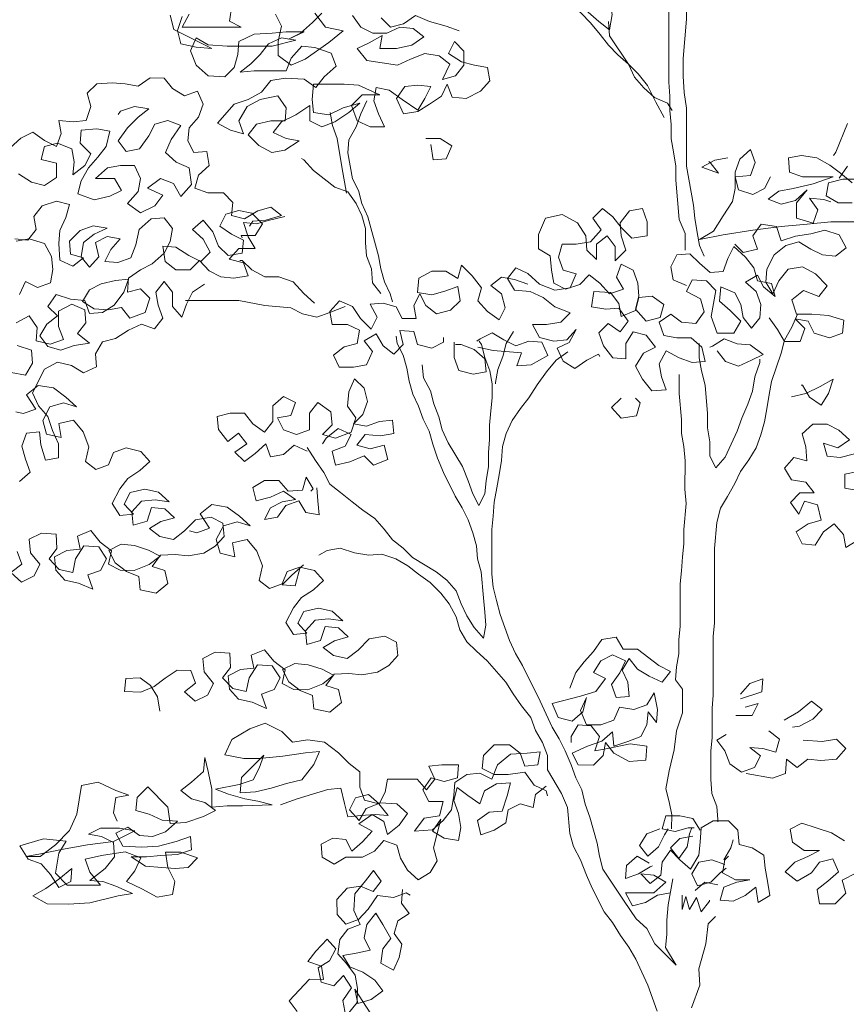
# Model space of a CAD drawing. Header units: metres. Extents: x -1 to 197910, y -70 to 354116.
# Tile 51 of 65: x 119.88 to 122.42, y 18.86 to 21.89. Entities that reach past the tile are written whole.
import ezdxf

# ---------------------------------------------------------------- set-up
doc = ezdxf.new("R2010")
doc.units = ezdxf.units.M
doc.layers.add('N-WE-AL-DETAIL-G', color=7, linetype='Continuous', lineweight=9)

# ---------------------------------------------------------------- blocks, each defined once
blk = doc.blocks.new('Boom_zijaanzicht')
at = {"color": 0, "ltscale": 0.05, "flags": 128}
for points in [[(0.1684, 7.9652), (0.1319, 7.8778), (0.1246, 7.8669)], [(0.1427, 7.7976), (0.1683, 7.834)], [(-0.3312, 7.5758), (-0.3312, 7.6268), (-0.3494, 7.6705), (-0.3602, 7.7908), (-0.3602, 7.8345), (-0.3674, 7.8783), (-0.3747, 7.9184), (-0.3746, 7.9621), (-0.3782, 8.0058), (-0.3782, 8.0496), (-0.3818, 8.0933), (-0.3815, 8.4577), (-0.3887, 8.5015), (-0.3996, 8.5416), (-0.4032, 8.5817), (-0.4105, 8.6217), (-0.425, 8.6618), (-0.4286, 8.6801)], [(-0.3667, 8.6837), (-0.3667, 8.6399), (-0.3558, 8.5962), (-0.3449, 8.5561), (-0.3377, 8.5123), (-0.3341, 8.4613), (-0.3269, 8.3811), (-0.327, 8.2864), (-0.338, 8.1661), (-0.338, 8.1115), (-0.3344, 8.0605), (-0.3272, 8.0131), (-0.3274, 7.8345), (-0.3056, 7.7142), (-0.302, 7.6741), (-0.2948, 7.6304), (-0.2875, 7.5903), (-0.273, 7.5575)], [(-0.3965, 7.984), (-0.4219, 8.0314), (-0.4474, 8.0824), (-0.4765, 8.1189), (-0.5057, 8.1481), (-0.5384, 8.1773), (-0.5676, 8.2064), (-0.593, 8.2393), (-0.6222, 8.2757), (-0.6513, 8.3049), (-0.6841, 8.3341), (-0.7132, 8.3633), (-0.7387, 8.3961), (-0.6294, 8.3085), (-0.5966, 8.2793), (-0.5639, 8.2538), (-0.5565, 8.3012), (-0.5638, 8.3449), (-0.5674, 8.3887), (-0.5673, 8.487), (-0.5709, 8.5199)], [(-1.0267, 8.2506), (-1.0668, 8.2652), (-1.1178, 8.2798), (-1.1615, 8.2981), (-1.198, 8.2726), (-1.2381, 8.2617), (-1.2672, 8.2909)], [(-1.3546, 8.2983), (-1.3292, 8.2618), (-1.2927, 8.2435), (-1.249, 8.2435), (-1.2089, 8.2617), (-1.1688, 8.258), (-1.136, 8.2325), (-1.1725, 8.207), (-1.2199, 8.1961), (-1.2709, 8.1961), (-1.2636, 8.2362), (-1.3037, 8.2144), (-1.3402, 8.1962), (-1.311, 8.1597), (-1.2163, 8.1451), (-1.1762, 8.1633), (-1.1324, 8.1814), (-1.0887, 8.1741), (-1.0559, 8.1486), (-1.0779, 8.1012), (-1.0378, 8.1121), (-1.0122, 8.1449), (-1.0122, 8.1886), (-1.0413, 8.2178), (-1.0596, 8.1814), (-1.0195, 8.1558), (-0.9794, 8.1449), (-0.9393, 8.1375), (-0.9321, 8.0974), (-0.9613, 8.0647), (-1.005, 8.0428), (-1.0488, 8.0465), (-1.0633, 8.0866), (-1.0815, 8.0502), (-1.118, 8.0247), (-1.1545, 8.0029), (-1.1982, 7.9956), (-1.22, 8.043), (-1.1945, 8.0795), (-1.1544, 8.0831), (-1.1143, 8.0794), (-1.1326, 8.043), (-1.1545, 8.0065), (-1.2018, 8.0394), (-1.2419, 8.0686), (-1.282, 8.0759), (-1.2893, 8.0358), (-1.2747, 7.9957), (-1.2566, 7.9556), (-1.3003, 7.9556), (-1.3404, 7.9739), (-1.3585, 8.0213), (-1.3257, 8.0541), (-1.271, 8.054), (-1.3366, 8.0832), (-1.3803, 8.0869), (-1.4751, 8.087), (-1.4788, 8.0396), (-1.4752, 7.9995), (-1.4278, 7.9922), (-1.3841, 8.014), (-1.333, 8.0286), (-1.3659, 7.9994), (-1.4096, 7.9703), (-1.4497, 7.9558), (-1.4861, 7.974), (-1.4861, 8.0214), (-1.5299, 7.9923), (-1.5736, 7.9705), (-1.5991, 7.9377), (-1.5591, 7.9194), (-1.519, 7.9121), (-1.5628, 7.883), (-1.6028, 7.8758), (-1.6429, 7.8977), (-1.6757, 7.9305), (-1.6501, 7.9633), (-1.6064, 7.9742), (-1.5627, 7.9741), (-1.559, 8.0142), (-1.5845, 8.0507), (-1.6391, 8.0398), (-1.6792, 8.0179), (-1.7048, 7.9742), (-1.6903, 7.9341), (-1.7303, 7.9451), (-1.7704, 7.967), (-1.7193, 8.0253), (-1.6756, 8.0398), (-1.6355, 8.0616), (-1.6063, 8.0981), (-1.5625, 8.1053), (-1.5042, 8.1016), (-1.4678, 8.0761), (-1.4423, 8.1088), (-1.4058, 8.1416), (-1.4203, 8.1817), (-1.4714, 8.2), (-1.5114, 8.2037), (-1.5443, 8.1672), (-1.5589, 8.1272), (-1.6573, 8.1273), (-1.701, 8.1237), (-1.6682, 8.1491), (-1.639, 8.1783), (-1.6135, 8.211), (-1.5734, 8.2292), (-1.5296, 8.2219), (-1.6025, 8.2037), (-1.741, 8.2039), (-1.7993, 8.2076), (-1.8358, 8.2295), (-1.854, 8.1894), (-1.8358, 8.1456), (-1.7994, 8.1128), (-1.7484, 8.1091), (-1.7192, 8.1382), (-1.7083, 8.1783), (-1.7046, 8.2184), (-1.6572, 8.2402), (-1.6025, 8.2438), (-1.5588, 8.2474), (-1.5041, 8.2474), (-1.5515, 8.2256), (-1.515, 8.2437), (-1.4786, 8.2765), (-1.4494, 8.3056)], [(-1.4713, 8.3057), (-1.4385, 8.2619), (-1.3838, 8.2509), (-1.4276, 8.2145), (-1.5005, 8.1636), (-1.5443, 8.1454), (-1.5843, 8.1746), (-1.5843, 8.2183), (-1.5733, 8.2657), (-1.5915, 8.3021)], [(-1.7263, 8.3278), (-1.7337, 8.2804), (-1.6972, 8.2621), (-1.8795, 8.2623), (-1.8576, 8.3024)], [(-1.8794, 8.2951), (-1.894, 8.2514), (-1.8832, 8.2113), (-1.8358, 8.2003), (-1.7884, 8.1966), (-1.905, 8.255), (-1.9159, 8.2988)], [(-0.5675, 8.2793), (-0.5639, 8.2356), (-0.5057, 8.1481), (-0.4875, 8.108), (-0.4583, 8.0751), (-0.4256, 8.046), (-0.3855, 8.0277), (-0.3709, 8.0058)], [(-2.3795, 7.4391), (-2.3612, 7.4792), (-2.3248, 7.461), (-2.2847, 7.4755), (-2.2774, 7.5156), (-2.281, 7.5557), (-2.3028, 7.5958), (-2.3502, 7.6104), (-2.3903, 7.6031)], [(-2.4082, 7.8911), (-2.3754, 7.9202), (-2.3389, 7.9384), (-2.3025, 7.9128), (-2.2661, 7.8946), (-2.2515, 7.9347), (-2.2587, 7.9747), (-2.215, 7.9711), (-2.1749, 7.9747), (-2.1603, 8.0184), (-2.1712, 8.0585), (-2.142, 8.0876), (-2.0946, 8.0912), (-2.0545, 8.0875), (-2.0145, 8.0802), (-1.978, 8.1057), (-1.9343, 8.1056), (-1.9088, 8.0728), (-1.8724, 8.0509), (-1.8323, 8.0655), (-1.8141, 8.0254), (-1.8287, 7.9853), (-1.8579, 7.9525), (-1.8616, 7.9124), (-1.8434, 7.876), (-1.8033, 7.8796), (-1.796, 7.8358), (-1.8289, 7.8067), (-1.8398, 7.7666), (-1.7998, 7.752), (-1.7524, 7.752), (-1.7232, 7.7228), (-1.7269, 7.6827), (-1.6869, 7.6717), (-1.6467, 7.6972), (-1.6066, 7.7081), (-1.5739, 7.6826), (-1.6213, 7.668), (-1.6613, 7.6644), (-1.6723, 7.6499)], [(-1.3112, 8.0358), (-1.3294, 7.9958), (-1.344, 7.9557), (-1.3659, 7.9156), (-1.3696, 7.8755), (-1.3551, 7.7953), (-1.3369, 7.7589), (-1.326, 7.7188), (-1.3078, 7.6787), (-1.2751, 7.5584), (-1.2679, 7.5183), (-1.257, 7.4782), (-1.2388, 7.4417), (-1.2315, 7.4162)], [(-2.3828, 7.8109), (-2.3427, 7.7853), (-2.3026, 7.7743), (-2.2662, 7.7998), (-2.2661, 7.8436), (-2.3135, 7.8545), (-2.3025, 7.8946), (-2.2624, 7.9055), (-2.2187, 7.8872), (-2.2115, 7.8472), (-2.2152, 7.8071), (-2.1787, 7.8362), (-2.1604, 7.8726), (-2.1932, 7.9054), (-2.1895, 7.9455), (-2.1421, 7.9491), (-2.1021, 7.9418), (-2.113, 7.8944), (-2.1386, 7.8617), (-2.1678, 7.8289), (-2.1897, 7.7888), (-2.2006, 7.7487), (-2.1496, 7.7305), (-2.1022, 7.7414), (-2.0658, 7.7596), (-2.0876, 7.796), (-2.1459, 7.7961), (-2.1094, 7.8288), (-2.0694, 7.8361), (-2.0256, 7.836), (-2.0074, 7.7959), (-2.0148, 7.7559), (-2.0476, 7.7195), (-2.0075, 7.6903), (-1.9638, 7.7121), (-1.9382, 7.7449), (-1.9856, 7.7668), (-1.9455, 7.7959), (-1.9054, 7.7813), (-1.8836, 7.7412), (-1.8507, 7.7776), (-1.858, 7.8286), (-1.8981, 7.8469), (-1.9308, 7.8761), (-1.9126, 7.9161), (-1.8834, 7.9598), (-1.9235, 7.9744), (-1.9636, 7.9635), (-1.9818, 7.9271), (-2.011, 7.8871), (-2.0511, 7.8798), (-2.0766, 7.9126), (-2.0474, 7.9527), (-2.0146, 7.9855), (-1.9817, 8.0109), (-2.0255, 8.0183), (-2.0692, 8.0037), (-2.0765, 7.9928)], [(-1.4242, 7.9995), (-1.4169, 7.9594), (-1.4024, 7.9193), (-1.3879, 7.8318), (-1.3734, 7.7516)], [(-1.1145, 7.9008), (-1.1072, 7.8534), (-1.0671, 7.857), (-1.0489, 7.8971), (-1.0853, 7.919), (-1.129, 7.919)], [(0.2118, 7.6627), (0.1171, 7.6628), (0.0442, 7.6556), (-0.036, 7.6484), (-0.1235, 7.6375), (-0.2146, 7.623), (-0.2875, 7.6085), (-0.2437, 7.634), (-0.2145, 7.6813), (-0.1853, 7.725), (-0.178, 7.7651), (-0.178, 7.8161), (-0.1634, 7.8562), (-0.1305, 7.8853), (-0.116, 7.8452), (-0.1306, 7.8052), (-0.178, 7.8016), (-0.1671, 7.7615), (-0.1234, 7.7468), (-0.0869, 7.765), (-0.0687, 7.8015)], [(-1.268, 7.4418), (-1.2934, 7.4746), (-1.297, 7.5183), (-1.3116, 7.5584), (-1.3152, 7.5985), (-1.3152, 7.6423), (-1.3261, 7.6823), (-1.3442, 7.7188), (-1.3697, 7.7553), (-1.4098, 7.7699), (-1.4753, 7.821), (-1.5045, 7.8538), (-1.5118, 7.8574)], [(-0.1998, 7.8599), (-0.2399, 7.8526), (-0.28, 7.8308), (-0.229, 7.8125), (-0.2545, 7.8454), (-0.2581, 7.849)], [(0.1827, 7.7211), (0.139, 7.7211), (0.1026, 7.743), (0.1099, 7.7831), (0.1536, 7.794), (0.2047, 7.7939)], [(0.1828, 7.783), (0.1464, 7.8122), (0.1136, 7.8377), (0.0735, 7.8596), (0.0262, 7.867), (-0.0139, 7.8597), (-0.0103, 7.816), (0.0297, 7.8014), (0.1245, 7.8013), (0.0625, 7.7795), (0.0006, 7.765), (-0.0432, 7.7577), (-0.076, 7.7322), (-0.0359, 7.7176), (0.0078, 7.7285), (0.0443, 7.7613), (0.0115, 7.7212), (0.0114, 7.6738), (0.0624, 7.6592), (0.077, 7.6993), (0.0516, 7.7358), (0.0953, 7.7321), (0.1171, 7.7248)], [(-2.4052, 7.1986), (-2.3615, 7.1913), (-2.3396, 7.2277), (-2.3432, 7.2678), (-2.3869, 7.2824)], [(-2.3905, 7.3517), (-2.3504, 7.3735), (-2.3249, 7.3371), (-2.3286, 7.297), (-2.2849, 7.286), (-2.2448, 7.3005), (-2.2593, 7.3406), (-2.2593, 7.388), (-2.2192, 7.4098), (-2.1791, 7.3916), (-2.1755, 7.3515), (-2.201, 7.3187), (-2.1646, 7.2895), (-2.212, 7.2823), (-2.2521, 7.2677), (-2.2922, 7.2787), (-2.3176, 7.3115), (-2.2958, 7.348), (-2.2629, 7.3734), (-2.2921, 7.4026), (-2.2665, 7.439), (-2.2228, 7.4244), (-2.1791, 7.4207), (-2.1645, 7.3806), (-2.1244, 7.3842), (-2.088, 7.4061), (-2.0588, 7.4461), (-2.0442, 7.4862), (-2.0843, 7.4826), (-2.128, 7.4717), (-2.1645, 7.4535), (-2.1864, 7.4171), (-2.1499, 7.3952), (-2.1062, 7.3915), (-2.0661, 7.3988), (-2.0406, 7.3659), (-1.9932, 7.3841), (-1.9786, 7.4278), (-2.0077, 7.457), (-2.0478, 7.4461), (-2.0442, 7.4899), (-2.0077, 7.5153), (-1.9712, 7.5335), (-1.9348, 7.5663), (-1.9165, 7.6027), (-1.9092, 7.6428), (-1.9347, 7.6756), (-1.9748, 7.672), (-2.0112, 7.6392), (-2.0222, 7.5919), (-2.0368, 7.5518), (-2.0769, 7.5373), (-2.117, 7.5409), (-2.0987, 7.5774), (-2.0696, 7.6101), (-2.1096, 7.6175), (-2.1461, 7.5993), (-2.1352, 7.5555), (-2.1644, 7.5228), (-2.1899, 7.5556), (-2.1825, 7.5993), (-2.1497, 7.6248), (-2.1096, 7.643), (-2.1533, 7.6503), (-2.1934, 7.6358), (-2.2263, 7.603), (-2.2227, 7.5629), (-2.1826, 7.5519), (-2.2154, 7.5265), (-2.2555, 7.5447), (-2.2591, 7.5957), (-2.2554, 7.6358), (-2.2371, 7.6759), (-2.2262, 7.716), (-2.2662, 7.7269), (-2.31, 7.7124), (-2.3355, 7.6796), (-2.3283, 7.6395), (-2.3538, 7.6068), (-2.3939, 7.6104)], [(-0.3277, 7.4664), (-0.3678, 7.4847), (-0.375, 7.5248), (-0.3568, 7.5612), (-0.3167, 7.5648), (-0.2876, 7.5356), (-0.2548, 7.5064), (-0.2147, 7.51), (-0.2001, 7.5501), (-0.1818, 7.5865), (-0.1454, 7.5537), (-0.1199, 7.5209), (-0.109, 7.4808), (-0.0653, 7.4735), (-0.0544, 7.4334), (-0.0908, 7.4626), (-0.109, 7.499), (-0.1455, 7.4772), (-0.1127, 7.448), (-0.0982, 7.4079), (-0.1018, 7.3678), (-0.1274, 7.335), (-0.1529, 7.3679), (-0.1601, 7.408), (-0.1783, 7.4444), (-0.222, 7.4627), (-0.2257, 7.4189), (-0.1929, 7.3898), (-0.1602, 7.3569), (-0.1821, 7.3205), (-0.2331, 7.3206), (-0.2513, 7.3716), (-0.2366, 7.4518), (-0.2657, 7.4809), (-0.3095, 7.4846), (-0.3277, 7.4482), (-0.284, 7.4263), (-0.2731, 7.3862), (-0.2987, 7.3498), (-0.3424, 7.3535), (-0.3752, 7.379), (-0.4116, 7.3535), (-0.3971, 7.3134), (-0.357, 7.3061), (-0.3133, 7.3061), (-0.2805, 7.2769), (-0.2696, 7.2331), (-0.3097, 7.2295), (-0.3498, 7.2441), (-0.3898, 7.266), (-0.4117, 7.226), (-0.4045, 7.1859), (-0.39, 7.1458), (-0.4337, 7.1422), (-0.4628, 7.1786), (-0.4846, 7.2187), (-0.4591, 7.2588), (-0.4226, 7.277), (-0.4518, 7.3135), (-0.4918, 7.3244), (-0.5137, 7.288), (-0.5138, 7.2406), (-0.5539, 7.2443), (-0.583, 7.2808), (-0.5975, 7.3209), (-0.5683, 7.35), (-0.5319, 7.3245), (-0.5064, 7.3573), (-0.5355, 7.3974), (-0.5756, 7.3938), (-0.6193, 7.4011), (-0.612, 7.4485), (-0.561, 7.4448), (-0.5355, 7.4119), (-0.5282, 7.3718), (-0.4845, 7.39), (-0.4735, 7.4301), (-0.4334, 7.4337), (-0.397, 7.4082), (-0.408, 7.3681), (-0.4517, 7.3572), (-0.4845, 7.3937), (-0.4735, 7.4338), (-0.4771, 7.4738), (-0.4917, 7.5139), (-0.5281, 7.5322), (-0.5427, 7.4921), (-0.5209, 7.4557), (-0.5646, 7.4411), (-0.5937, 7.474), (-0.6265, 7.4995), (-0.6557, 7.4704), (-0.6994, 7.4558), (-0.7359, 7.4741), (-0.7431, 7.5142), (-0.7467, 7.5579), (-0.7831, 7.5798), (-0.7831, 7.6235), (-0.7612, 7.6745), (-0.7102, 7.6854), (-0.6628, 7.6599), (-0.6373, 7.6198), (-0.6337, 7.576), (-0.6046, 7.5468), (-0.6046, 7.5942), (-0.5717, 7.6197), (-0.5463, 7.5869), (-0.5463, 7.5431), (-0.5135, 7.5759), (-0.528, 7.6197), (-0.5316, 7.6598), (-0.5024, 7.6962), (-0.4623, 7.7034), (-0.4478, 7.6633), (-0.4478, 7.6196), (-0.4952, 7.6123), (-0.528, 7.6452), (-0.5535, 7.678), (-0.5862, 7.7035), (-0.6154, 7.6744), (-0.5899, 7.6379), (-0.6228, 7.6015), (-0.6665, 7.5943), (-0.7102, 7.5943), (-0.7212, 7.5542), (-0.7067, 7.5141), (-0.6666, 7.5032), (-0.6849, 7.4595), (-0.7322, 7.4522), (-0.7796, 7.4705), (-0.816, 7.5033), (-0.8524, 7.5216), (-0.878, 7.4888), (-0.8561, 7.4523), (-0.8088, 7.4486), (-0.7687, 7.4304), (-0.7323, 7.4012), (-0.6849, 7.3829), (-0.7141, 7.3538), (-0.7578, 7.3465), (-0.8016, 7.3466), (-0.7797, 7.3065), (-0.736, 7.2955), (-0.6959, 7.2991), (-0.6668, 7.3319), (-0.6887, 7.2918), (-0.7251, 7.2736), (-0.7069, 7.2335), (-0.6705, 7.2116), (-0.634, 7.2371), (-0.5976, 7.2553), (-0.5939, 7.248)], [(-1.5629, 7.6789), (-1.6103, 7.668), (-1.6504, 7.6571), (-1.6905, 7.6608), (-1.676, 7.6171), (-1.6541, 7.5806), (-1.7052, 7.5807), (-1.7343, 7.5479), (-1.6906, 7.5369), (-1.6761, 7.4968), (-1.7198, 7.4896), (-1.7599, 7.4932), (-1.7963, 7.5115), (-1.8255, 7.5443), (-1.8546, 7.5152), (-1.8984, 7.5152), (-1.9311, 7.5408), (-1.9384, 7.5882), (-1.8983, 7.5845), (-1.8582, 7.5589), (-1.8218, 7.5407), (-1.7926, 7.5698), (-1.8145, 7.6099), (-1.8472, 7.6391), (-1.8144, 7.6682), (-1.7853, 7.6317), (-1.7671, 7.588), (-1.738, 7.5588), (-1.6942, 7.5661), (-1.6906, 7.6062), (-1.727, 7.6244), (-1.7634, 7.6499), (-1.7451, 7.6864), (-1.705, 7.6973), (-1.665, 7.6899), (-1.6322, 7.6571), (-1.6541, 7.6207), (-1.6978, 7.6207), (-1.6942, 7.6134)], [(-0.0727, 7.3678), (-0.0472, 7.3313), (-0.0254, 7.2949), (0.022, 7.2948), (0.0366, 7.3349), (0.0075, 7.3641), (0.0476, 7.3567), (0.0657, 7.3203), (0.1131, 7.3057), (0.1532, 7.3202), (0.1569, 7.3603), (0.1095, 7.3749), (0.0585, 7.3786), (0.0111, 7.3786), (-0.0034, 7.4224), (0.0331, 7.4515), (0.0804, 7.4332), (0.106, 7.466), (0.0696, 7.5025), (0.0295, 7.5244), (-0.0142, 7.5172), (-0.0434, 7.4807), (-0.0617, 7.4407), (-0.0835, 7.4771), (-0.0798, 7.5172), (-0.0579, 7.5609), (-0.0215, 7.59), (0.0186, 7.6009), (0.0551, 7.579), (0.0915, 7.5608), (0.1316, 7.5571), (0.1644, 7.5826), (0.1426, 7.6227), (0.0988, 7.6373), (0.0551, 7.6264), (0.0077, 7.6192), (-0.036, 7.6046), (-0.0506, 7.6484), (-0.0979, 7.6557), (-0.1235, 7.6193), (-0.1089, 7.5792), (-0.1527, 7.5683), (-0.1782, 7.5938)], [(-1.4721, 7.4128), (-1.5048, 7.442), (-1.5376, 7.4785), (-1.5813, 7.4931), (-1.6251, 7.4931), (-1.6651, 7.515), (-1.6943, 7.5442), (-1.7015, 7.5442)], [(-0.816, 7.4705), (-0.8561, 7.4851), (-0.8962, 7.4924), (-0.929, 7.467), (-0.8962, 7.4414), (-0.8854, 7.3977), (-0.9036, 7.3613), (-0.94, 7.3868), (-0.9691, 7.4196), (-0.9582, 7.4597), (-0.9873, 7.4962), (-1.0201, 7.529), (-1.031, 7.4889), (-1.0675, 7.5108), (-1.1112, 7.5109), (-1.1513, 7.489), (-1.155, 7.4453), (-1.1113, 7.438), (-1.0712, 7.4489), (-1.0311, 7.4634), (-1.0238, 7.4197), (-1.053, 7.3906), (-1.0967, 7.3797), (-1.1295, 7.4052), (-1.1477, 7.4417), (-1.166, 7.4052), (-1.1587, 7.3651), (-1.2024, 7.3652), (-1.2206, 7.4016), (-1.2607, 7.4126), (-1.3008, 7.409), (-1.279, 7.3689), (-1.2972, 7.3325), (-1.33, 7.3653), (-1.3555, 7.4018), (-1.3955, 7.42), (-1.4247, 7.3872), (-1.4175, 7.3472), (-1.3701, 7.3471), (-1.3337, 7.3289), (-1.341, 7.2888), (-1.3811, 7.2779), (-1.4139, 7.2524), (-1.3957, 7.2159), (-1.352, 7.2159), (-1.3119, 7.2231), (-1.2936, 7.2632), (-1.3191, 7.296), (-1.2827, 7.3179), (-1.2608, 7.2814), (-1.228, 7.2559), (-1.1989, 7.285), (-1.2098, 7.3287), (-1.166, 7.3251), (-1.1551, 7.285), (-1.1114, 7.274), (-1.075, 7.2922), (-1.0749, 7.3068)], [(-1.8109, 7.4714), (-1.8474, 7.4459), (-1.8657, 7.4095), (-1.8803, 7.3694), (-1.9094, 7.4023), (-1.9094, 7.446), (-1.9348, 7.4788), (-1.9604, 7.446), (-1.9531, 7.406), (-1.9386, 7.3659), (-1.9641, 7.3331), (-2.0042, 7.3477), (-2.0443, 7.3295), (-2.0844, 7.304), (-2.1245, 7.2931), (-2.1464, 7.2567), (-2.1428, 7.2166), (-2.1829, 7.1984), (-2.2193, 7.2203), (-2.2631, 7.2313), (-2.3032, 7.2095), (-2.3397, 7.1366), (-2.3215, 7.0965), (-2.2924, 7.0637), (-2.2778, 7.02), (-2.2596, 6.9798), (-2.2597, 6.9361), (-2.2998, 6.9289), (-2.3143, 6.9763), (-2.3179, 7.0163), (-2.358, 7.0127), (-2.3726, 6.9727), (-2.3617, 6.9326), (-2.3472, 6.8925), (-2.38, 6.8633)], [(-1.3773, 7.4018), (-1.4247, 7.3836), (-1.4648, 7.3691), (-1.5085, 7.38), (-1.545, 7.3983), (-1.6251, 7.4057), (-1.7053, 7.4203), (-1.8693, 7.4205)], [(0.0148, 7.3786), (-0.0035, 7.3386), (-0.0254, 7.2985), (-0.0363, 7.2584), (-0.0656, 7.171), (-0.0729, 7.1309), (-0.0802, 7.0872), (-0.0876, 7.0471), (-0.0985, 7.007), (-0.1131, 6.9669), (-0.135, 6.9305), (-0.1606, 6.8941), (-0.1788, 6.8577), (-0.2007, 6.8176), (-0.2226, 6.7812), (-0.2336, 6.7375), (-0.241, 6.6573), (-0.2412, 6.4277), (-0.2449, 6.3876), (-0.245, 6.2054), (-0.2487, 6.1653), (-0.2488, 6.0742), (-0.2525, 6.0341), (-0.2526, 5.9467), (-0.249, 5.9029), (-0.2344, 5.8628), (-0.2308, 5.8227), (-0.2308, 5.8154)], [(-1.4943, 6.9682), (-1.4689, 6.9281), (-1.4434, 6.8916), (-1.4252, 6.8552), (-1.3924, 6.8296), (-1.356, 6.8004), (-1.3232, 6.7749), (-1.2868, 6.7494), (-1.2577, 6.7165), (-1.2322, 6.6837), (-1.1994, 6.6582), (-1.1703, 6.629), (-1.0975, 6.5852), (-1.0647, 6.5597), (-1.0356, 6.5268), (-1.021, 6.4867), (-1.0028, 6.4503), (-0.981, 6.4138), (-0.9519, 6.381), (-0.9446, 6.4211), (-0.9482, 6.4612), (-0.9518, 6.5049), (-0.959, 6.5851), (-0.9699, 6.6252), (-0.9735, 6.6653), (-0.9844, 6.7054), (-0.9989, 6.7455), (-1.0171, 6.7819), (-1.0389, 6.8184), (-1.0753, 6.8913), (-1.0935, 6.935), (-1.108, 6.9788), (-1.1189, 7.0189), (-1.1371, 7.0554), (-1.1517, 7.0955), (-1.1699, 7.1319), (-1.1807, 7.172), (-1.188, 7.2121), (-1.1989, 7.2522), (-1.2171, 7.2887), (-1.2207, 7.3105)], [(-0.9693, 7.2775), (-0.9219, 7.2665), (-0.8345, 7.2592), (-0.8491, 7.2191), (-0.8053, 7.2227), (-0.7543, 7.2518), (-0.7725, 7.2919), (-0.8126, 7.2956), (-0.8527, 7.281), (-0.8891, 7.2993), (-0.9255, 7.3212), (-0.962, 7.303), (-0.9729, 7.2957)], [(-0.8599, 7.3248), (-0.8818, 7.2884), (-0.8928, 7.2483), (-0.9074, 7.2082), (-0.9147, 7.1681), (-0.9147, 7.1645)], [(-1.1406, 7.223), (-1.137, 7.1829), (-1.1152, 7.1428), (-1.1043, 7.1027), (-1.0897, 7.0626), (-1.0788, 7.0225), (-1.0607, 6.9824), (-1.017, 6.9095), (-0.9988, 6.8657), (-0.9843, 6.8256), (-0.9661, 6.7892), (-0.9478, 6.8256), (-0.9441, 6.8657), (-0.9368, 6.9094), (-0.9368, 6.9531), (-0.9331, 6.9932), (-0.9331, 7.0369), (-0.9294, 7.0807), (-0.9257, 7.1208), (-0.9257, 7.1645), (-0.9329, 7.2046), (-0.9474, 7.2447), (-0.9583, 7.2848), (-0.9656, 7.2957)], [(-1.0422, 7.2921), (-1.0422, 7.2448), (-1.0277, 7.2047), (-0.9839, 7.1937), (-0.9438, 7.2009), (-0.9474, 7.241), (-0.9802, 7.2702), (-1.0203, 7.2848), (-1.0385, 7.2849)], [(-0.2878, 7.2878), (-0.2878, 7.2441), (-0.2806, 7.204), (-0.2697, 7.1602), (-0.2625, 7.0728), (-0.2625, 7.029), (-0.2553, 6.9853), (-0.2553, 6.9416), (-0.2371, 6.9051), (-0.2079, 6.9379), (-0.1714, 7.018), (-0.1568, 7.0581), (-0.1385, 7.1018), (-0.1239, 7.1419), (-0.1166, 7.1856), (-0.102, 7.2293), (-0.102, 7.2403)], [(-0.2331, 7.2659), (-0.2077, 7.2331), (-0.1676, 7.2185), (-0.1275, 7.2366), (-0.091, 7.2548), (-0.1311, 7.284), (-0.1712, 7.2877), (-0.2112, 7.3023), (-0.2477, 7.2805), (-0.255, 7.2768)], [(-0.6923, 7.2627), (-0.7288, 7.2372), (-0.758, 7.2008), (-0.7872, 7.1607), (-0.8127, 7.1207), (-0.8383, 7.0879), (-0.8638, 7.0515), (-0.8821, 7.0114), (-0.893, 6.9713), (-0.8967, 6.9276), (-0.904, 6.8839), (-0.9114, 6.8438), (-0.9187, 6.8), (-0.9224, 6.7563), (-0.9261, 6.7162), (-0.9262, 6.5778), (-0.9226, 6.5377), (-0.9117, 6.4976), (-0.9008, 6.4538), (-0.8717, 6.3736), (-0.8535, 6.3335), (-0.8317, 6.2971), (-0.7771, 6.1877), (-0.7408, 6.1075), (-0.7189, 6.071), (-0.7007, 6.0345), (-0.6826, 5.9908), (-0.668, 5.9507), (-0.6498, 5.9142), (-0.6389, 5.8705), (-0.6244, 5.8304), (-0.6026, 5.7502), (-0.5953, 5.7101), (-0.5845, 5.67), (-0.5189, 5.5715), (-0.4826, 5.5168), (-0.4498, 5.4877), (-0.4243, 5.4403), (-0.3588, 5.3746), (-0.3915, 5.4293), (-0.3878, 5.4694), (-0.3878, 5.5131), (-0.3841, 5.5605), (-0.3695, 5.6406)], [(-0.373, 5.7937), (-0.3729, 5.8374), (-0.3802, 5.8775), (-0.3911, 5.9176), (-0.3801, 5.9723), (-0.3655, 6.0379), (-0.3581, 6.0962), (-0.3398, 6.1508), (-0.3398, 6.2237), (-0.3616, 6.2529), (-0.3579, 6.293), (-0.3506, 6.3331), (-0.3506, 6.3768), (-0.3469, 6.4169), (-0.3468, 6.5481), (-0.3431, 6.5881), (-0.3394, 6.6319), (-0.3357, 6.672), (-0.3357, 6.7157), (-0.3283, 6.7959), (-0.3319, 6.8396), (-0.3318, 6.9271), (-0.3354, 6.9708), (-0.3427, 7.0109), (-0.3427, 7.0546), (-0.3499, 7.1348), (-0.3498, 7.1931)], [(-2.3865, 6.6483), (-2.3724, 6.6092), (-2.4061, 6.5831), (-2.3731, 6.5535), (-2.3351, 6.5727), (-2.3168, 6.6085), (-2.346, 6.6442), (-2.35, 6.6855), (-2.3121, 6.7047), (-2.2665, 6.7018), (-2.2644, 6.6573), (-2.2889, 6.6254), (-2.2578, 6.5928), (-2.2161, 6.5837), (-2.207, 6.6254), (-2.1817, 6.6654), (-2.1361, 6.6625), (-2.112, 6.6257), (-2.1303, 6.5898), (-2.1694, 6.5757), (-2.1541, 6.5316), (-2.1981, 6.5508), (-2.2398, 6.5598), (-2.2678, 6.5905), (-2.2719, 6.6319), (-2.2339, 6.651), (-2.1926, 6.655), (-2.2016, 6.6953), (-2.1606, 6.7124), (-2.1314, 6.6768), (-2.0964, 6.6503), (-2.1055, 6.6086), (-2.0696, 6.5903), (-2.0272, 6.5893), (-1.9811, 6.6076), (-1.9474, 6.6337), (-1.9832, 6.6521), (-2.026, 6.6662), (-2.0665, 6.6703), (-2.1045, 6.6511), (-2.0854, 6.6132), (-2.0503, 6.5867), (-2.0126, 6.5715), (-2.0085, 6.5301), (-1.9587, 6.5202), (-1.923, 6.5494), (-1.9321, 6.5896), (-1.9719, 6.6018), (-1.9454, 6.6368), (-1.901, 6.6389), (-1.8604, 6.6349), (-1.8121, 6.6431), (-1.7772, 6.6642), (-1.7497, 6.6942), (-1.7537, 6.7356), (-1.7895, 6.7539), (-1.8379, 6.7456), (-1.8724, 6.7114), (-1.9062, 6.6853), (-1.9478, 6.6944), (-1.9798, 6.7189), (-1.9449, 6.74), (-1.9027, 6.7521), (-1.9327, 6.7797), (-1.9733, 6.7838), (-1.9874, 6.741), (-2.0296, 6.7288), (-2.0336, 6.7701), (-2.0041, 6.8032), (-1.9627, 6.8073), (-1.9191, 6.8013), (-1.9522, 6.8308), (-1.9939, 6.8399), (-2.0391, 6.8297), (-2.0574, 6.7938), (-2.0294, 6.7632), (-2.0707, 6.7591), (-2.0949, 6.7959), (-2.0707, 6.841), (-2.0462, 6.873), (-2.0094, 6.8971), (-1.9788, 6.9252), (-2.0068, 6.9558), (-2.0516, 6.9669), (-2.0907, 6.9528), (-2.1059, 6.915), (-2.145, 6.9009), (-2.1769, 6.9254), (-2.1659, 6.9701), (-2.1842, 7.0162), (-2.2134, 7.0519), (-2.2587, 7.0417), (-2.2515, 6.9984), (-2.2963, 7.0094), (-2.3084, 7.0516), (-2.2862, 7.0936), (-2.244, 7.1057), (-2.2043, 7.0935), (-2.2374, 7.1231), (-2.2755, 7.1515), (-2.3222, 7.1594), (-2.3579, 7.1302), (-2.3295, 7.0864), (-2.3686, 7.0723), (-2.391, 7.0778)], [(-1.4944, 6.9573), (-1.5344, 6.9755), (-1.5673, 6.9464), (-1.6073, 6.9392), (-1.6219, 6.9793), (-1.6547, 6.9501), (-1.6875, 6.9247), (-1.7167, 6.9538), (-1.6802, 6.9793), (-1.7057, 7.0121), (-1.7385, 6.9867), (-1.7676, 7.0231), (-1.7712, 7.0632), (-1.7311, 7.0741), (-1.6874, 7.0741), (-1.6619, 7.0413), (-1.6255, 7.0157), (-1.6, 7.0485), (-1.5999, 7.0959), (-1.5671, 7.125), (-1.5307, 7.1067), (-1.5453, 7.0667), (-1.5854, 7.0594), (-1.5672, 7.0229), (-1.5271, 7.0083), (-1.487, 7.0229), (-1.487, 7.0739), (-1.4614, 7.1067), (-1.4214, 7.0775), (-1.4178, 7.0374), (-1.4469, 7.0083), (-1.4069, 6.9973), (-1.3595, 7.0155), (-1.3448, 7.0592), (-1.3703, 7.0957), (-1.3666, 7.1394), (-1.3484, 7.1795), (-1.3193, 7.1503), (-1.3084, 7.1102), (-1.323, 7.0701), (-1.3522, 7.041), (-1.3121, 7.0336), (-1.272, 7.0482), (-1.2319, 7.0518), (-1.2283, 7.0117), (-1.2684, 7.0044), (-1.3157, 7.0081), (-1.3413, 6.9754), (-1.3012, 6.9644), (-1.2575, 6.9753), (-1.2466, 6.9315), (-1.2903, 6.9134), (-1.3194, 6.9425), (-1.3632, 6.9244), (-1.4069, 6.9135), (-1.4178, 6.9572), (-1.3777, 6.9718), (-1.3595, 7.0082), (-1.3995, 7.0264), (-1.436, 6.9973), (-1.447, 6.9791)], [(-0.0037, 7.1236), (0.0401, 7.1344), (0.0838, 7.1563), (0.1239, 7.1781), (0.1093, 7.1344), (0.0874, 7.098), (0.051, 7.1235), (0.0292, 7.16), (0.0255, 7.16)], [(-0.5285, 7.1204), (-0.5576, 7.0913), (-0.5285, 7.0584), (-0.4811, 7.0657), (-0.4702, 7.1058), (-0.4847, 7.1204)], [(0.2, 6.6824), (0.1635, 6.6606), (0.1563, 6.7007), (0.1272, 6.7335), (0.0943, 6.708), (0.0688, 6.6679), (0.0287, 6.6716), (0.0105, 6.7081), (0.047, 6.7336), (0.0871, 6.7445), (0.0762, 6.7918), (0.0361, 6.8028), (0.0179, 6.7627), (-0.0076, 6.7992), (0.0216, 6.8283), (0.0653, 6.8283), (0.0398, 6.8611), (-0.0039, 6.8685), (-0.0257, 6.9049), (0.0034, 6.9377), (0.0435, 6.9267), (0.0399, 6.9705), (0.029, 7.0106), (0.0618, 7.0397), (0.1056, 7.0396), (0.142, 7.0214), (0.1748, 6.9922), (0.1383, 6.9667), (0.0946, 6.9813), (0.1055, 6.9412), (0.1456, 6.9376), (0.1893, 6.9485)], [(0.2002, 6.8938), (0.1601, 6.8865), (0.1601, 6.8428), (0.2001, 6.8355)], [(-1.4653, 6.8443), (-1.4617, 6.8042), (-1.4581, 6.7605), (-1.4982, 6.7678), (-1.52, 6.8042), (-1.5601, 6.7897), (-1.5857, 6.7533), (-1.6257, 6.746), (-1.6075, 6.7825), (-1.571, 6.8006), (-1.5309, 6.8079), (-1.5674, 6.8334), (-1.6075, 6.8153), (-1.6512, 6.8044), (-1.6621, 6.8445), (-1.6256, 6.8663), (-1.5819, 6.8663), (-1.5528, 6.8334), (-1.509, 6.837), (-1.4981, 6.8771), (-1.4762, 6.8406), (-1.4835, 6.8334)], [(-1.9482, 6.1568), (-1.9554, 6.2001), (-1.9764, 6.235), (-2.0084, 6.2595), (-2.0528, 6.2574), (-2.0569, 6.2169), (-2.0063, 6.2151), (-1.9653, 6.2323), (-1.9315, 6.2584), (-1.8947, 6.2825), (-1.8522, 6.2815), (-1.8381, 6.2425), (-1.8719, 6.2163), (-1.8388, 6.1868), (-1.8008, 6.206), (-1.7825, 6.2418), (-1.8117, 6.2775), (-1.8157, 6.3188), (-1.7778, 6.338), (-1.7322, 6.335), (-1.7301, 6.2906), (-1.7546, 6.2587), (-1.7235, 6.2261), (-1.6818, 6.217), (-1.6727, 6.2586), (-1.6474, 6.2987), (-1.6018, 6.2958), (-1.5777, 6.2589), (-1.596, 6.2231), (-1.6351, 6.209), (-1.6198, 6.1649), (-1.6638, 6.184), (-1.7055, 6.1931), (-1.7335, 6.2238), (-1.7376, 6.2651), (-1.6996, 6.2843), (-1.6583, 6.2883), (-1.6673, 6.3285), (-1.6263, 6.3457), (-1.5971, 6.31), (-1.5621, 6.2836), (-1.5712, 6.2419), (-1.5353, 6.2236), (-1.4929, 6.2226), (-1.4468, 6.2409), (-1.4131, 6.267), (-1.4489, 6.2854), (-1.4917, 6.2995), (-1.5323, 6.3035), (-1.5702, 6.2844), (-1.5511, 6.2465), (-1.516, 6.22), (-1.4783, 6.2048), (-1.4742, 6.1634), (-1.4244, 6.1535), (-1.3888, 6.1827), (-1.3978, 6.2229), (-1.4376, 6.2351), (-1.4111, 6.2701), (-1.3667, 6.2722), (-1.3261, 6.2681), (-1.2778, 6.2764), (-1.2429, 6.2975), (-1.2154, 6.3275), (-1.2194, 6.3688), (-1.2553, 6.3872), (-1.3036, 6.3789), (-1.3381, 6.3447), (-1.3719, 6.3186), (-1.4135, 6.3277), (-1.4455, 6.3522), (-1.4106, 6.3733), (-1.3684, 6.3854), (-1.3984, 6.413), (-1.439, 6.417), (-1.4531, 6.3742), (-1.4953, 6.3621), (-1.4993, 6.4034), (-1.4698, 6.4365), (-1.4284, 6.4406), (-1.3848, 6.4345), (-1.4179, 6.4641), (-1.4596, 6.4732), (-1.5048, 6.4629), (-1.5231, 6.4271), (-1.4951, 6.3965), (-1.5365, 6.3924), (-1.5606, 6.4292), (-1.5364, 6.4743), (-1.5119, 6.5062), (-1.4751, 6.5304), (-1.4445, 6.5585), (-1.4725, 6.5891), (-1.5173, 6.6001), (-1.5564, 6.586), (-1.5716, 6.5483), (-1.6107, 6.5342), (-1.6426, 6.5587), (-1.6316, 6.6034), (-1.6499, 6.6495), (-1.6791, 6.6851), (-1.7244, 6.6749), (-1.7172, 6.6316), (-1.762, 6.6427), (-1.7741, 6.6848), (-1.7519, 6.7268), (-1.7098, 6.739), (-1.67, 6.7268), (-1.7031, 6.7563), (-1.7412, 6.7847), (-1.7879, 6.7927), (-1.8236, 6.7635), (-1.7952, 6.7197), (-1.8343, 6.7056), (-1.8567, 6.7111)], [(-0.4172, 5.2325), (-0.4463, 5.3127), (-0.4827, 5.3929), (-0.5045, 5.4294), (-0.53, 5.4659), (-0.5554, 5.506), (-0.5809, 5.5388), (-0.6173, 5.6117), (-0.6355, 5.6518), (-0.6537, 5.6992), (-0.6755, 5.7393), (-0.6864, 5.7794), (-0.6936, 5.8596), (-0.7118, 5.9034), (-0.7555, 5.9763), (-0.7554, 6.02), (-0.77, 6.0601), (-0.7918, 6.0966), (-0.8063, 6.1367), (-0.8355, 6.1731), (-0.8609, 6.2096), (-0.8828, 6.2461), (-0.941, 6.3117), (-0.9738, 6.3409), (-1.0029, 6.3701), (-1.0247, 6.4066), (-1.0356, 6.4467), (-1.0575, 6.4868), (-1.0829, 6.5196), (-1.1157, 6.5524), (-1.1521, 6.578), (-1.1849, 6.6035), (-1.2213, 6.6254), (-1.2651, 6.64), (-1.3051, 6.6364), (-1.3489, 6.6437), (-1.3926, 6.6584), (-1.4327, 6.6511), (-1.4582, 6.6365)], [(-1.5056, 6.6074), (-1.5421, 6.5747), (-1.5713, 6.5455), (-1.5312, 6.5419), (-1.5165, 6.6002)], [(-0.686, 6.2277), (-0.6677, 6.275), (-0.6422, 6.3078), (-0.613, 6.3406), (-0.5874, 6.377), (-0.5437, 6.3843), (-0.5219, 6.3478), (-0.4781, 6.3477), (-0.4126, 6.2967), (-0.3762, 6.2784), (-0.4017, 6.2456), (-0.4418, 6.2639), (-0.4782, 6.2858), (-0.5037, 6.3186), (-0.5256, 6.2822), (-0.5074, 6.2457), (-0.5038, 6.202), (-0.5439, 6.1984), (-0.5584, 6.2385), (-0.5329, 6.2749), (-0.5146, 6.3113), (-0.5547, 6.3296), (-0.5912, 6.3114), (-0.6131, 6.275), (-0.5766, 6.2567), (-0.6058, 6.2167), (-0.6532, 6.2021), (-0.7407, 6.1803), (-0.7225, 6.1366), (-0.6788, 6.1256), (-0.646, 6.1548), (-0.635, 6.1985), (-0.6532, 6.1584), (-0.6351, 6.1147), (-0.5913, 6.1146), (-0.5512, 6.1292), (-0.533, 6.1692), (-0.4892, 6.1619), (-0.4491, 6.1764), (-0.4272, 6.2129), (-0.4164, 6.1618), (-0.42, 6.1217), (-0.4455, 6.1546), (-0.4492, 6.1145), (-0.4675, 6.0781), (-0.5076, 6.0635), (-0.5513, 6.049), (-0.5549, 6.0927), (-0.5877, 6.0636), (-0.6315, 6.0491), (-0.6789, 6.0272), (-0.6607, 5.9908), (-0.6133, 5.9907), (-0.5841, 6.0199), (-0.5768, 6.0599), (-0.5513, 6.0271), (-0.504, 6.0016), (-0.4529, 6.0052), (-0.4493, 6.0489), (-0.5003, 6.0562), (-0.5695, 6.0417), (-0.6096, 6.0345), (-0.595, 6.0782), (-0.6205, 6.111), (-0.6606, 6.1147), (-0.6825, 6.0783), (-0.6825, 6.06)], [(-0.1612, 6.209), (-0.132, 6.2417), (-0.0919, 6.2563), (-0.0956, 6.2162), (-0.1612, 6.1944)], [(-0.0265, 6.1287), (0.0173, 6.1541), (0.0574, 6.1869), (0.0902, 6.1614), (0.061, 6.1322), (0.0209, 6.1104), (-0.001, 6.1068)], [(-0.1467, 6.1689), (-0.1066, 6.1798), (-0.1248, 6.1433), (-0.1759, 6.1434)], [(-1.5767, 5.8682), (-1.5257, 5.8864), (-1.4309, 5.9155), (-1.3908, 5.9191), (-1.3799, 5.8717), (-1.369, 5.8316), (-1.3289, 5.8352), (-1.2852, 5.8388), (-1.2451, 5.8351), (-1.2742, 5.8716), (-1.3179, 5.8826), (-1.3325, 5.9227), (-1.3324, 5.9701), (-1.3652, 5.9956), (-1.398, 6.0284), (-1.4417, 6.0613), (-1.4927, 6.0686), (-1.5401, 6.0614), (-1.5728, 6.0942), (-1.6238, 6.1197), (-1.6712, 6.1016), (-1.7259, 6.0688), (-1.7478, 6.0215), (-1.6895, 6.0105), (-1.6422, 6.0104), (-1.5693, 6.0176), (-1.5, 6.0285), (-1.4563, 6.0321), (-1.4745, 5.992), (-1.511, 5.9447), (-1.5584, 5.9338), (-1.6058, 5.9193), (-1.6532, 5.9084), (-1.7006, 5.9048), (-1.6969, 5.9522), (-1.6276, 6.0213), (-1.6422, 5.9813), (-1.6604, 5.9448), (-1.7042, 5.9303), (-1.7771, 5.9158), (-1.737, 5.9012), (-1.686, 5.8866), (-1.6459, 5.8792), (-1.6022, 5.8683), (-1.6933, 5.8647), (-1.7407, 5.8647), (-1.7881, 5.8611), (-1.788, 5.9158), (-1.7989, 5.9705), (-1.8098, 6.0142), (-1.8135, 5.9705), (-1.85, 5.9377), (-1.8828, 5.9122), (-1.85, 5.8867), (-1.8099, 5.8757), (-1.7771, 5.8502), (-1.8136, 5.832), (-1.8683, 5.8138), (-1.9157, 5.8102), (-1.9229, 5.8613), (-1.9848, 5.9233), (-2.0176, 5.8905), (-2.0213, 5.8504), (-1.9812, 5.8395), (-1.9412, 5.8212), (-1.8938, 5.8175), (-1.9303, 5.7847), (-1.9704, 5.7702), (-2.0105, 5.7739), (-2.0469, 5.7994), (-2.0833, 5.7812), (-2.0615, 5.7411), (-2.0032, 5.7374), (-1.9522, 5.741), (-1.8975, 5.7556), (-1.8538, 5.7701), (-1.8501, 5.73), (-1.8939, 5.7155), (-1.9449, 5.7119), (-1.9886, 5.7083), (-2.036, 5.7083), (-1.9923, 5.6791), (-1.9413, 5.6754), (-1.9012, 5.6717), (-1.8611, 5.6753), (-1.8319, 5.7045), (-1.8829, 5.7227), (-1.9303, 5.7228), (-1.9231, 5.6754), (-1.9013, 5.6317), (-1.9086, 5.5916), (-1.956, 5.5843), (-2.0033, 5.6099), (-2.0507, 5.6318), (-2.0251, 5.6646), (-2.0069, 5.7046), (-2.0542, 5.7229), (-2.1271, 5.712), (-2.1782, 5.7011), (-2.1636, 5.661), (-2.1309, 5.6209), (-2.2329, 5.621), (-2.2693, 5.6575), (-2.2583, 5.7194), (-2.2364, 5.7559), (-2.3057, 5.7632), (-2.3786, 5.7414), (-2.3531, 5.7013), (-2.313, 5.6867), (-2.2839, 5.6539), (-2.2584, 5.6138), (-2.222, 5.6319), (-2.2183, 5.672), (-2.2584, 5.6393), (-2.2985, 5.6101), (-2.3386, 5.5883), (-2.2949, 5.5628), (-2.2293, 5.5627), (-2.1637, 5.5663), (-2.0762, 5.5881), (-2.0325, 5.5953), (-2.0835, 5.6172), (-2.1236, 5.6319), (-2.1636, 5.6355), (-2.1162, 5.6719), (-2.087, 5.7084), (-2.0906, 5.7521), (-2.1271, 5.7703), (-2.1672, 5.7777), (-2.1307, 5.7959), (-2.0724, 5.7958), (-2.025, 5.7885), (-2.0906, 5.7557), (-2.1708, 5.7449), (-2.251, 5.7304), (-2.3203, 5.7159), (-2.3604, 5.7086), (-2.3166, 5.7086), (-2.2692, 5.745), (-2.2255, 5.7887), (-2.2035, 5.8397), (-2.1889, 5.9271), (-2.1379, 5.938), (-2.0832, 5.9124), (-2.0431, 5.8978), (-2.0832, 5.8906), (-2.0906, 5.8432), (-2.0797, 5.8177)], [(-0.0739, 6.0959), (-0.0411, 6.0704), (-0.0521, 6.0303), (-0.0921, 6.0413), (-0.1322, 6.045), (-0.0994, 6.0194), (-0.1177, 5.983), (-0.1578, 5.9684), (-0.1942, 5.994), (-0.2088, 6.0341), (-0.2342, 6.0669), (-0.2051, 6.0851)], [(0.0318, 6.0667), (0.0901, 6.063), (0.1338, 6.0702), (0.163, 6.041), (0.1338, 6.0083), (0.0864, 6.0047), (0.0463, 6.0083), (0.0135, 5.9829), (-0.0193, 6.0084), (-0.023, 5.9647), (-0.0631, 5.9501), (-0.1432, 5.9648)], [(-0.7591, 5.9253), (-0.792, 5.8998), (-0.7993, 5.8597), (-0.8394, 5.8707), (-0.8758, 5.8525), (-0.8832, 5.8124), (-0.9196, 5.7906), (-0.9597, 5.776), (-0.9706, 5.8198), (-0.9341, 5.8452), (-0.8941, 5.8489), (-0.8794, 5.8962), (-0.8685, 5.9363), (-0.9122, 5.9327), (-0.9487, 5.9109), (-0.9633, 5.8708), (-0.9997, 5.8963), (-1.0325, 5.9219), (-1.0434, 5.8818), (-1.0289, 5.8417), (-1.0217, 5.798), (-1.029, 5.7579), (-1.0727, 5.7652), (-1.1091, 5.7871), (-1.0836, 5.8235), (-1.1055, 5.7361), (-1.0946, 5.696), (-1.1165, 5.6596), (-1.153, 5.6377), (-1.1858, 5.6669), (-1.2076, 5.7034), (-1.2185, 5.7435), (-1.2586, 5.7581), (-1.2878, 5.7253), (-1.3242, 5.7071), (-1.3752, 5.7072), (-1.4117, 5.6853), (-1.4481, 5.7072), (-1.4517, 5.7473), (-1.4153, 5.7655), (-1.3752, 5.7618), (-1.357, 5.7254), (-1.3242, 5.7545), (-1.295, 5.7873), (-1.3351, 5.8092), (-1.2949, 5.8383), (-1.2585, 5.8164), (-1.2476, 5.7763), (-1.2112, 5.8054), (-1.1856, 5.8418), (-1.2184, 5.871), (-1.2694, 5.8747), (-1.3131, 5.8565), (-1.335, 5.8201), (-1.3642, 5.8529), (-1.3459, 5.8894), (-1.3058, 5.9003), (-1.273, 5.8711), (-1.2548, 5.9075), (-1.2475, 5.9476), (-1.1564, 5.9475), (-1.1272, 5.9147), (-1.1017, 5.9474), (-1.1199, 5.9875), (-1.0798, 5.9912), (-1.0288, 5.9911), (-1.0324, 5.951), (-1.0725, 5.9401), (-1.1126, 5.9511), (-1.1382, 5.9147), (-1.12, 5.8782), (-1.0762, 5.8782), (-1.0872, 5.8345), (-1.1346, 5.8272), (-1.1638, 5.7871), (-1.1091, 5.7907), (-1.0763, 5.8199), (-1.0508, 5.8526), (-1.0434, 5.8964), (-1.0397, 5.9365), (-1.0033, 5.9619), (-0.9632, 5.9655), (-0.9268, 5.9473), (-0.9085, 5.991), (-0.8684, 6.0238), (-0.8174, 6.0274), (-0.7773, 6.031), (-0.7846, 5.9909), (-0.8247, 5.9873), (-0.8392, 6.0274), (-0.872, 6.0529), (-0.9194, 6.053), (-0.9522, 6.0202), (-0.9559, 5.9801), (-0.9195, 5.9619), (-0.8757, 5.9618), (-0.8247, 5.9691), (-0.7956, 5.9289), (-0.7592, 5.9107), (-0.7555, 5.8961)], [(0.1591, 5.7568), (0.119, 5.7823), (0.0716, 5.797), (0.0279, 5.8116), (-0.0085, 5.7934), (-0.0013, 5.7533), (0.0351, 5.7277), (0.0825, 5.7277), (0.0461, 5.7095), (0.0059, 5.6913), (-0.0232, 5.6622), (0.0132, 5.633), (0.0569, 5.6585), (0.0825, 5.6913), (0.1226, 5.7022), (0.1408, 5.662), (0.1079, 5.6329), (0.0751, 5.6074), (0.0824, 5.5637), (0.1297, 5.5637), (0.1626, 5.5964), (0.1517, 5.6365), (0.1954, 5.6584)], [(-0.2855, 5.79), (-0.3073, 5.8265), (-0.3474, 5.8338), (-0.3912, 5.8338), (-0.4021, 5.7937), (-0.362, 5.7864), (-0.3219, 5.7973), (-0.3037, 5.7973)], [(-0.3768, 5.5969), (-0.4169, 5.5897), (-0.4533, 5.5678), (-0.4934, 5.5569), (-0.5153, 5.597), (-0.4278, 5.597), (-0.3913, 5.6297), (-0.4278, 5.6516), (-0.4678, 5.6553), (-0.4387, 5.6261), (-0.4059, 5.6516), (-0.4022, 5.6917), (-0.3767, 5.7281), (-0.3475, 5.6989), (-0.3148, 5.6698), (-0.2892, 5.7135), (-0.2855, 5.7535), (-0.2819, 5.7973), (-0.2454, 5.8191), (-0.198, 5.8191), (-0.1689, 5.7899), (-0.1653, 5.7461), (-0.1252, 5.7352), (-0.0888, 5.7133), (-0.0852, 5.6732), (-0.0779, 5.6331), (-0.0707, 5.5894), (-0.1071, 5.5675), (-0.1144, 5.6149), (-0.1472, 5.5894), (-0.1837, 5.5712), (-0.2238, 5.5749), (-0.2128, 5.615), (-0.1727, 5.6295), (-0.1326, 5.6368), (-0.1763, 5.6368), (-0.2164, 5.6587), (-0.2091, 5.6988), (-0.1981, 5.7097)], [(-0.4094, 5.7937), (-0.4495, 5.7792), (-0.4714, 5.7428), (-0.4459, 5.71), (-0.4131, 5.7391), (-0.3949, 5.7755), (-0.3839, 5.7937)], [(-0.3074, 5.7718), (-0.3475, 5.7645), (-0.3767, 5.7354), (-0.3512, 5.7026), (-0.3256, 5.739), (-0.3183, 5.7791), (-0.311, 5.7973)], [(-0.2127, 5.6988), (-0.1908, 5.7352), (-0.1835, 5.7607)], [(-0.4423, 5.6881), (-0.4787, 5.71), (-0.5116, 5.6809), (-0.5152, 5.6408), (-0.4751, 5.6553), (-0.4387, 5.6772), (-0.4314, 5.6808)], [(-0.2091, 5.6842), (-0.2491, 5.6988), (-0.2892, 5.6916), (-0.3111, 5.6552), (-0.293, 5.6187), (-0.2529, 5.6296), (-0.2237, 5.6587), (-0.2054, 5.6733)], [(-0.2384, 5.5239), (-0.2603, 5.5021), (-0.2676, 5.4401), (-0.2895, 5.3636), (-0.2859, 5.3126), (-0.3115, 5.2434)]]:
    blk.add_lwpolyline(points, dxfattribs=at)
at = {"color": 0, "lineweight": 0, "ltscale": 0.05, "flags": 128}
for points in [[(-1.201, 5.6071), (-1.2047, 5.5657), (-1.1804, 5.5331), (-1.2157, 5.5112), (-1.2272, 5.4721), (-1.2029, 5.4395), (-1.2117, 5.3979), (-1.2284, 5.3586), (-1.2678, 5.3804), (-1.2616, 5.4245), (-1.237, 5.4563), (-1.2617, 5.4993), (-1.2836, 5.5346), (-1.3107, 5.5001), (-1.3196, 5.4586), (-1.3002, 5.4206), (-1.3437, 5.4113), (-1.3847, 5.4047), (-1.3628, 5.3694), (-1.3236, 5.3527), (-1.2866, 5.3282), (-1.2622, 5.2956), (-1.2974, 5.2685), (-1.3382, 5.2568), (-1.3475, 5.3003), (-1.2984, 5.2247)], [(-1.5256, 5.2321), (-1.5499, 5.2648), (-1.4878, 5.3314), (-1.444, 5.3304), (-1.4506, 5.3714), (-1.4923, 5.3854), (-1.4677, 5.4172), (-1.4329, 5.4546), (-1.406, 5.4246), (-1.4254, 5.3878), (-1.4607, 5.3659), (-1.4514, 5.3224), (-1.4123, 5.3109), (-1.3825, 5.3429), (-1.358, 5.3051), (-1.3849, 5.2654), (-1.3755, 5.2168), (-1.3409, 5.2593), (-1.3399, 5.3031), (-1.3465, 5.3441), (-1.3735, 5.3793), (-1.4003, 5.4093), (-1.3942, 5.4533), (-1.3695, 5.4852), (-1.3313, 5.4994), (-1.3509, 5.5425), (-1.3476, 5.5942), (-1.3154, 5.634), (-1.2908, 5.6659), (-1.2664, 5.6332), (-1.2911, 5.6014), (-1.3303, 5.618), (-1.3714, 5.6114), (-1.4037, 5.5768), (-1.402, 5.5304), (-1.3752, 5.5004), (-1.337, 5.5147), (-1.3072, 5.5467), (-1.2777, 5.589), (-1.2285, 5.583), (-1.1904, 5.5972), (-1.1772, 5.5899)], [(-0.231, 5.6223), (-0.2711, 5.6296), (-0.3003, 5.6041)], [(-0.3404, 5.5896), (-0.3404, 5.5459), (-0.3294, 5.5859), (-0.3185, 5.5458), (-0.2966, 5.5823), (-0.2821, 5.5385), (-0.2566, 5.5713), (-0.2565, 5.5749)]]:
    blk.add_lwpolyline(points, dxfattribs=at)

msp = doc.modelspace()

# ---------------------------------------------------------------- block references
at = {"layer": 'N-WE-AL-DETAIL-G', "color": 252}
msp.add_blockref('Boom_zijaanzicht', (122.2549, 13.6036), dxfattribs=at)

doc.saveas('drawing.dxf')
